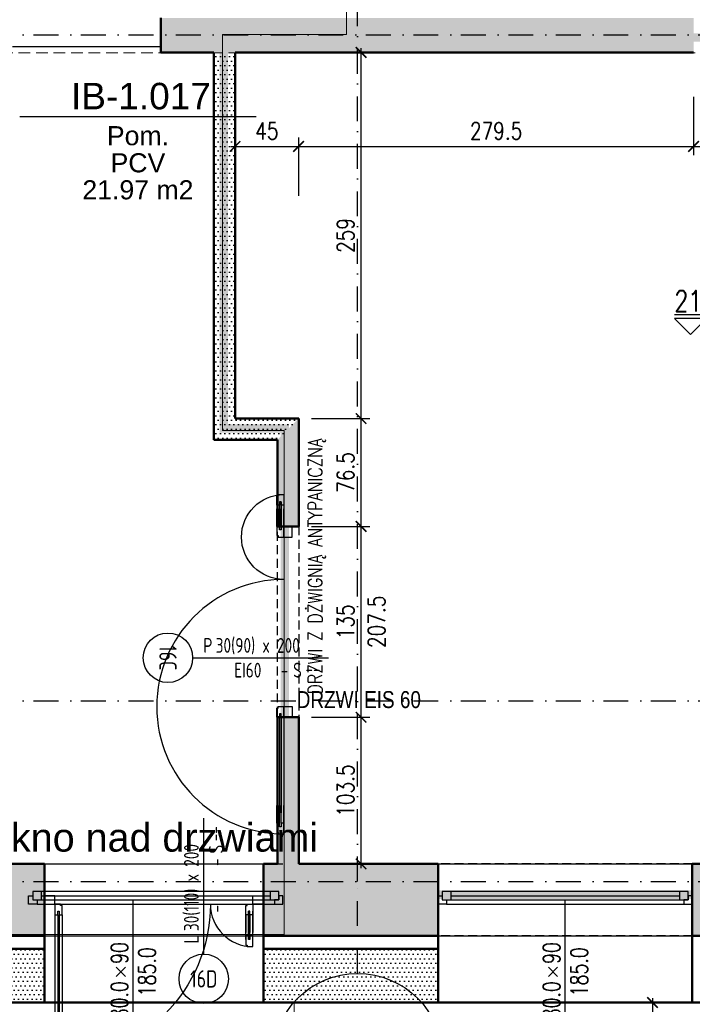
# Model space of a CAD drawing. Header units: millimetres. Extents: x 489 to 7736, y 461 to 5981.
# Tile 4 of 62: x 2235 to 2711, y 860 to 1556. Entities that reach past the tile are written whole.
import ezdxf
from ezdxf.enums import TextEntityAlignment as Align

# ---------------------------------------------------------------- set-up
doc = ezdxf.new("R2010")
doc.units = ezdxf.units.MM
for name, pattern in [('DIVIDE', [31.75, 12.7, -6.35, 0, -6.35, 0, -6.35]), ('DOT___DASHED', [33.523888, 17.638888, -8.819444, 0.01, -7.055556]), ('HIDDEN', [9.525, 6.35, -3.175])]:
    doc.linetypes.add(name, pattern=pattern)
for name, color, linetype in [('WK-Drzwi', 9, 'Continuous'), ('WK-EtykDrzwi', 11, 'Continuous'), ('WK-EtykOkna', 11, 'Continuous'), ('WK-EtykPom', 161, 'Continuous'), ('WK-Okna', 143, 'Continuous'), ('WK-Opis', 143, 'Continuous'), ('WK-Otwory', 9, 'Continuous'), ('WK-PPoż', 1, 'Continuous'), ('WK-Schody', 254, 'Continuous'), ('WK-Siatka', 240, 'DOT___DASHED'), ('WK-Wymiary', 8, 'Continuous'), ('WK-Ściany', 7, 'Continuous')]:
    doc.layers.add(name, color=color, linetype=linetype)
doc.layers.add('WK-Pomieszczenia', color=173, linetype='Continuous', plot=False)
doc.layers.add('WK-Uwagi', color=2, linetype='Continuous', plot=False)
doc.layers.add('WK-widok', color=8, linetype='Continuous', lineweight=0)
doc.styles.add('Arial', font='micross.ttf', dxfattribs={"width": 0.9})
doc.styles.add('DIMTEXT', font='romans', dxfattribs={"width": 0.75})
doc.styles.add('iso cp', font='isocpeur.ttf')
doc.styles.add('RomanS-Narrow', font='romans.shx', dxfattribs={"width": 0.8})
doc.styles.get("Standard").update_dxf_attribs({"font": 'ARIAL.TTF'})
doc.styles.add('TXT3', font='bikroms.shx', dxfattribs={"width": 0.75, "height": 15})
doc.dimstyles.new('AEC Dimension 1-50', dxfattribs={"dimtxt": 12, "dimasz": 0.075, "dimexe": 6.25, "dimexo": 0, "dimgap": 5, "dimtad": 1, "dimdec": 1, "dimrnd": 0.5, "dimzin": 9, "dimdsep": 46, "dimtxsty": 'RomanS-Narrow', "dimblk": 'ARCHTICK', "dimcen": 0.125, "dimdle": 3.125, "dimclrd": 8, "dimclre": 8, "dimclrt": 256, "dimadec": 1, "dimazin": 0, "dimtfac": 1, "dimtdec": 1, "dimtmove": 2, "dimatfit": 2, "dimfxl": 0, "dimtolj": 1, "dimtzin": 0, "dimarcsym": 0})
doc.dimstyles.get("Standard").update_dxf_attribs({"dimtxt": 0.18, "dimasz": 0.18, "dimexe": 0.18, "dimexo": 0.0625, "dimgap": 0.09, "dimtad": 0, "dimtih": 1, "dimtoh": 1, "dimdec": 4, "dimzin": 0, "dimdsep": 46, "dimtxsty": 'Standard', "dimcen": 0.09, "dimadec": 0, "dimazin": 0, "dimtfac": 1, "dimtdec": 4, "dimtofl": 0, "dimtmove": 0, "dimatfit": 3, "dimfxl": 0, "dimtolj": 1, "dimtzin": 0, "dimarcsym": 0})
pattern_1 = [(360, (699.431, 930.084), (1.5875, 3.175), [0, -3.175])]

# ---------------------------------------------------------------- blocks, each defined once
blk = doc.blocks.new('koty')
blk.add_line((59.14, 18.5), (-15, 18.5))
blk.add_lwpolyline([(15, 15), (-15, 15), (0, 0), (15, 15)])
at = {"ltscale": 2, "style": 'DIMTEXT', "width": 0.75, "flags": 4}
blk.add_attdef('WYSOKOŚĆ', (-15, 21.5), '', height=20, dxfattribs=at)
blk = doc.blocks.new('_ArchTick')
at = {"color": 0, "linetype": 'ByBlock', "const_width": 15}
blk.add_lwpolyline([(-50, -50), (50, 50)], dxfattribs=at)
blk = doc.blocks.new('*D899')
at = {"layer": 'Defpoints', "color": 0}
for p in [(2660.35, 861.08), (2660.35, 561.08), (2683.25, 561.08)]:
    blk.add_point(p, dxfattribs=at)
at = {"layer": 'WK-widok', "color": 8, "lineweight": -2, "ltscale": 1.3}
for p, q in [((2683.25, 864.21), (2683.25, 557.96)), ((2660.35, 861.08), (2689.5, 861.08)), ((2660.35, 561.08), (2689.5, 561.08))]:
    blk.add_line(p, q, dxfattribs=at)
at = {"layer": 'WK-widok', "color": 8, "linetype": 'ByBlock', "lineweight": -2, "xscale": 0.075, "yscale": 0.075, "zscale": 0.075}
for p, rotation in [((2683.25, 861.08), 90), ((2683.25, 561.08), 270)]:
    blk.add_blockref('_ArchTick', p, dxfattribs=dict(at, rotation=rotation))
at = {"layer": 'WK-widok', "color": 8, "insert": (2673.25, 711.08), "char_height": 10, "attachment_point": 5, "rotation": 90, "style": 'RomanS-Narrow'}
blk.add_mtext('\\A1;300', dxfattribs=at)
blk = doc.blocks.new('L2')
at = {"color": 8}
for p, q in [((7.5, 5), (20, 5)), ((7.5, 0), (20, 0))]:
    blk.add_line(p, q, dxfattribs=at)
at = {"color": 4}
for p, q in [((7.5, 3), (20, 3)), ((7.5, 2), (20, 2))]:
    blk.add_line(p, q, dxfattribs=at)
blk.add_lwpolyline([(0, 1), (0, 5), (7.5, 5), (7.5, 3), (5, 3), (5, 2), (7.5, 2), (7.5, 0), (1, 0), (1, 1)], close=True)
blk = doc.blocks.new('L3')
for p, q in [((-22.5, -0.5), (-22.5, 0.5)), ((22.5, -0.5), (22.5, 0.5))]:
    blk.add_line(p, q)
at = {"color": 8}
for p, q in [((-15, 2.5), (15, 2.5)), ((-15, -2.5), (15, -2.5))]:
    blk.add_line(p, q, dxfattribs=at)
at = {"color": 4}
for p, q in [((-15, 0.5), (15, 0.5)), ((-15, 0.5), (15, 0.5)), ((-15, -0.5), (15, -0.5)), ((-15, -0.5), (15, -0.5))]:
    blk.add_line(p, q, dxfattribs=at)
blk = doc.blocks.new('WK_Pow_tag_01_50')
at = {"color": 0, "linetype": 'ByBlock'}
blk.add_line((-2.789, 0), (2.789, 0), dxfattribs=at)
at = {"color": 0, "linetype": 'ByBlock', "style": 'Arial'}
for tag, height, p in [('POWIERZCHNIE:NUMERAUTO', 0.625, (0.071, 0.482)), ('POWIERZCHNIE:NAZWA', 0.45, (0, -0.455)), ('POWIERZCHNIE_WYKOŃCZENIE:POSADZKA', 0.45, (0, -1.091)), ('POWIERZCHNIE_STYL:POWOBLICZ', 0.45, (0, -1.728))]:
    blk.add_attdef(tag, text='', height=height, dxfattribs=at).set_placement(p, align=Align.MIDDLE)
blk = doc.blocks.new('WK_WindowTag01_50_L')
for p, q in [((0, -2.543), (0, 0)), ((-0.296, -1.19), (-0.133, -1.353)), ((-0.133, -1.19), (-0.296, -1.353))]:
    blk.add_line(p, q)
blk.add_lwpolyline([(0, -2.543), (0.719, -3.262), (0, -3.981), (-0.719, -3.262)], close=True)
at = {"color": 0, "linetype": 'ByBlock', "lineweight": -2, "style": 'RomanS-Narrow', "width": 0.75}
blk.add_attdef('OKNA_OBIEKTY:WYSOKOŚĆ', text='', height=0.3, rotation=90, dxfattribs=at).set_placement((0, -1.131), align=Align.BOTTOM_LEFT)
blk.add_attdef('OKNA_OBIEKTY:PARAPET', text='', height=0.3, rotation=90, dxfattribs=at).set_placement((0.099, -1.271), align=Align.TOP_CENTER)
blk.add_attdef('OKNA_OBIEKTY:SZEROKOŚĆ', text='', height=0.3, rotation=90, dxfattribs=at).set_placement((0, -1.437), align=Align.BOTTOM_RIGHT)
at = {"color": 0, "linetype": 'ByBlock', "lineweight": -2, "style": 'RomanS-Narrow', "width": 0.75, "flags": 8}
blk.add_attdef('OKNA_OBIEKTY:SYMBOL', text='', height=0.4, dxfattribs=at).set_placement((0, -3.262), align=Align.MIDDLE)
blk = doc.blocks.new('*D1150')
at = {"layer": 'Defpoints', "color": 0}
for p in [(2387.8, 1501.63), (2432.8, 1466.63), (2432.8, 1431.63)]:
    blk.add_point(p, dxfattribs=at)
at = {"layer": 'WK-Wymiary', "color": 8, "linetype": 'Continuous', "lineweight": -2, "ltscale": 1.3}
for p, q in [((2387.8, 1501.63), (2387.8, 1460.38)), ((2432.8, 1431.63), (2432.8, 1472.88)), ((2384.67, 1466.63), (2435.92, 1466.63))]:
    blk.add_line(p, q, dxfattribs=at)
at = {"layer": 'WK-Wymiary', "color": 8, "linetype": 'ByBlock', "lineweight": -2, "xscale": 0.075, "yscale": 0.075, "zscale": 0.075, "rotation": 180}
blk.add_blockref('_ArchTick', (2387.8, 1466.63), dxfattribs=at)
at = {"layer": 'WK-Wymiary', "color": 8, "linetype": 'ByBlock', "lineweight": -2, "xscale": 0.075, "yscale": 0.075, "zscale": 0.075}
blk.add_blockref('_ArchTick', (2432.8, 1466.63), dxfattribs=at)
at = {"layer": 'WK-Wymiary', "lineweight": -3, "insert": (2410.3, 1477.63), "char_height": 12, "attachment_point": 5, "style": 'RomanS-Narrow'}
blk.add_mtext('\\A1;\\A1;45', dxfattribs=at)
blk = doc.blocks.new('*D1151')
at = {"layer": 'Defpoints', "color": 0}
for p in [(2712.36, 1501.63), (2712.36, 1466.63), (2432.8, 1431.63)]:
    blk.add_point(p, dxfattribs=at)
at = {"layer": 'WK-Wymiary', "color": 8, "linetype": 'Continuous', "lineweight": -2, "ltscale": 1.3}
for p, q in [((2712.36, 1501.63), (2712.36, 1460.38)), ((2432.8, 1431.63), (2432.8, 1472.88)), ((2429.67, 1466.63), (2715.49, 1466.63))]:
    blk.add_line(p, q, dxfattribs=at)
at = {"layer": 'WK-Wymiary', "color": 8, "linetype": 'ByBlock', "lineweight": -2, "xscale": 0.075, "yscale": 0.075, "zscale": 0.075, "rotation": 180}
blk.add_blockref('_ArchTick', (2432.8, 1466.63), dxfattribs=at)
at = {"layer": 'WK-Wymiary', "color": 8, "linetype": 'ByBlock', "lineweight": -2, "xscale": 0.075, "yscale": 0.075, "zscale": 0.075}
blk.add_blockref('_ArchTick', (2712.36, 1466.63), dxfattribs=at)
at = {"layer": 'WK-Wymiary', "lineweight": -3, "insert": (2572.58, 1477.63), "char_height": 12, "attachment_point": 5, "style": 'RomanS-Narrow'}
blk.add_mtext('\\A1;\\A1;279.5', dxfattribs=at)
blk = doc.blocks.new('*D1152')
at = {"layer": 'Defpoints', "color": 0}
for p in [(2712.36, 1501.63), (2826.73, 1501.63), (2826.73, 1466.63)]:
    blk.add_point(p, dxfattribs=at)
at = {"layer": 'WK-Wymiary', "color": 8, "linetype": 'Continuous', "lineweight": -2, "ltscale": 1.3}
for p, q in [((2712.36, 1501.63), (2712.36, 1460.38)), ((2826.73, 1501.63), (2826.73, 1460.38)), ((2709.24, 1466.63), (2829.85, 1466.63))]:
    blk.add_line(p, q, dxfattribs=at)
at = {"layer": 'WK-Wymiary', "color": 8, "linetype": 'ByBlock', "lineweight": -2, "xscale": 0.075, "yscale": 0.075, "zscale": 0.075, "rotation": 180}
blk.add_blockref('_ArchTick', (2712.36, 1466.63), dxfattribs=at)
at = {"layer": 'WK-Wymiary', "color": 8, "linetype": 'ByBlock', "lineweight": -2, "xscale": 0.075, "yscale": 0.075, "zscale": 0.075}
blk.add_blockref('_ArchTick', (2826.73, 1466.63), dxfattribs=at)
at = {"layer": 'WK-Wymiary', "lineweight": -3, "insert": (2769.54, 1477.63), "char_height": 12, "attachment_point": 5, "style": 'RomanS-Narrow'}
blk.add_mtext('\\A1;\\A1;114.5', dxfattribs=at)
blk = doc.blocks.new('*D1159')
at = {"layer": 'Defpoints', "color": 0}
for p in [(2441.99, 1062.82), (2476.99, 1062.82), (2441.99, 959.08)]:
    blk.add_point(p, dxfattribs=at)
at = {"layer": 'WK-Wymiary', "color": 8, "linetype": 'Continuous', "lineweight": -2, "ltscale": 1.3}
for p, q in [((2476.99, 955.96), (2476.99, 1065.95)), ((2441.99, 1062.82), (2483.24, 1062.82)), ((2441.99, 959.08), (2483.24, 959.08))]:
    blk.add_line(p, q, dxfattribs=at)
at = {"layer": 'WK-Wymiary', "color": 8, "linetype": 'ByBlock', "lineweight": -2, "xscale": 0.075, "yscale": 0.075, "zscale": 0.075}
for p, rotation in [((2476.99, 1062.82), 90), ((2476.99, 959.08), 270)]:
    blk.add_blockref('_ArchTick', p, dxfattribs=dict(at, rotation=rotation))
at = {"layer": 'WK-Wymiary', "lineweight": -3, "insert": (2465.99, 1010.95), "char_height": 12, "attachment_point": 5, "rotation": 90, "style": 'RomanS-Narrow'}
blk.add_mtext('\\A1;\\A1;103.5', dxfattribs=at)
blk = doc.blocks.new('*D1160')
at = {"layer": 'Defpoints', "color": 0}
for p in [(2441.99, 1197.82), (2476.99, 1197.82), (2441.99, 1062.82)]:
    blk.add_point(p, dxfattribs=at)
at = {"layer": 'WK-Wymiary', "color": 8, "linetype": 'Continuous', "lineweight": -2, "ltscale": 1.3}
for p, q in [((2476.99, 1059.7), (2476.99, 1200.95)), ((2441.99, 1197.82), (2483.24, 1197.82)), ((2441.99, 1062.82), (2483.24, 1062.82))]:
    blk.add_line(p, q, dxfattribs=at)
at = {"layer": 'WK-Wymiary', "color": 8, "linetype": 'ByBlock', "lineweight": -2, "xscale": 0.075, "yscale": 0.075, "zscale": 0.075}
for p, rotation in [((2476.99, 1197.82), 90), ((2476.99, 1062.82), 270)]:
    blk.add_blockref('_ArchTick', p, dxfattribs=dict(at, rotation=rotation))
at = {"layer": 'WK-Wymiary', "lineweight": -3, "insert": (2465.99, 1130.32), "char_height": 12, "attachment_point": 5, "rotation": 90, "style": 'RomanS-Narrow'}
blk.add_mtext('\\A1;\\A1;135', dxfattribs=at)
blk = doc.blocks.new('*D1161')
at = {"layer": 'Defpoints', "color": 0}
for p in [(2441.99, 1274.08), (2476.99, 1274.08), (2441.99, 1197.82)]:
    blk.add_point(p, dxfattribs=at)
at = {"layer": 'WK-Wymiary', "color": 8, "linetype": 'Continuous', "lineweight": -2, "ltscale": 1.3}
for p, q in [((2476.99, 1194.7), (2476.99, 1277.21)), ((2441.99, 1274.08), (2483.24, 1274.08)), ((2441.99, 1197.82), (2483.24, 1197.82))]:
    blk.add_line(p, q, dxfattribs=at)
at = {"layer": 'WK-Wymiary', "color": 8, "linetype": 'ByBlock', "lineweight": -2, "xscale": 0.075, "yscale": 0.075, "zscale": 0.075}
for p, rotation in [((2476.99, 1274.08), 90), ((2476.99, 1197.82), 270)]:
    blk.add_blockref('_ArchTick', p, dxfattribs=dict(at, rotation=rotation))
at = {"layer": 'WK-Wymiary', "lineweight": -3, "insert": (2465.99, 1235.95), "char_height": 12, "attachment_point": 5, "rotation": 90, "style": 'RomanS-Narrow'}
blk.add_mtext('\\A1;\\A1;76.5', dxfattribs=at)
blk = doc.blocks.new('*D1162')
at = {"layer": 'Defpoints', "color": 0}
for p in [(2441.99, 1533.11), (2476.99, 1533.11), (2441.99, 1274.08)]:
    blk.add_point(p, dxfattribs=at)
at = {"layer": 'WK-Wymiary', "color": 8, "linetype": 'Continuous', "lineweight": -2, "ltscale": 1.3}
for p, q in [((2441.99, 1533.11), (2483.24, 1533.11)), ((2476.99, 1270.96), (2476.99, 1536.24)), ((2441.99, 1274.08), (2483.24, 1274.08))]:
    blk.add_line(p, q, dxfattribs=at)
at = {"layer": 'WK-Wymiary', "color": 8, "linetype": 'ByBlock', "lineweight": -2, "xscale": 0.075, "yscale": 0.075, "zscale": 0.075}
for p, rotation in [((2476.99, 1533.11), 90), ((2476.99, 1274.08), 270)]:
    blk.add_blockref('_ArchTick', p, dxfattribs=dict(at, rotation=rotation))
at = {"layer": 'WK-Wymiary', "lineweight": -3, "insert": (2465.99, 1403.6), "char_height": 12, "attachment_point": 5, "rotation": 90, "style": 'RomanS-Narrow'}
blk.add_mtext('\\A1;\\A1;259', dxfattribs=at)
blk = doc.blocks.new('BubbleDef')
at = {"color": 0, "linetype": 'Continuous'}
blk.add_circle((0, 0), 1.5, dxfattribs=at)
at = {"color": 0, "linetype": 'Continuous', "style": 'Arial'}
blk.add_attdef('LABEL', text='', height=1, dxfattribs=at).set_placement((0, 0), align=Align.MIDDLE)
blk = doc.blocks.new('WK_Door_Tag_02_50L')
at = {"color": 0, "linetype": 'ByBlock', "lineweight": -2}
blk.add_line((0, 0), (0, 2.75), dxfattribs=at)
blk.add_circle((0, -0.5), 0.5, dxfattribs=at)
at = {"color": 0, "linetype": 'ByBlock', "lineweight": -2, "style": 'RomanS-Narrow', "width": 0.75}
for tag, p in [('DRZWI_OBIEKTY:WYPOSAZENIESAMOZAMYKACZ', (0.1, 2.031)), ('DRZWI_OBIEKTY:WYPOSAZENIEKRATKAWENT', (0.1, 1.781)), ('DRZWI_OBIEKTY:KONTROLADOSTĘPU', (0.1, 2.28)), ('DRZWI_STYL:KLASAPPOŻ', (0.1, 0.839))]:
    blk.add_attdef(tag, text='', height=0.3, rotation=90, dxfattribs=at).set_placement(p, align=Align.TOP_LEFT)
for tag, p in [('DRZWI_STYL:KIERUNEKOTWIERANIAZNAK', (-0.1, 0.214)), ('DRZWI_STYL:ROZMIAR', (-0.1, 0.464))]:
    blk.add_attdef(tag, p, '', height=0.3, rotation=90, dxfattribs=at)
at = {"color": 0, "linetype": 'ByBlock', "lineweight": -2, "style": 'RomanS-Narrow', "width": 0.75, "flags": 4}
blk.add_attdef('DRZWI_OBIEKTY:SYMBOL', text='', height=0.35, rotation=360, dxfattribs=at).set_placement((0, -0.5), align=Align.MIDDLE_CENTER)

msp = doc.modelspace()

# ---------------------------------------------------------------- hatches: boundary and pattern name
at = {"layer": 'WK-Ściany', "linetype": 'Continuous', "lineweight": -3}
h = msp.add_hatch(dxfattribs=at)
h.set_pattern_fill('DOTS', color=253, scale=2, style=0)
h.set_pattern_definition([(1e-11, (699.431, 930.084), (1.5875, 3.175), [0, -3.175])])
h.paths.add_polyline_path([(2335.26, 1557.5), (2335.26, 1533.11), (2372.8, 1533.11), (2387.8, 1533.11), (2712.36, 1533.11), (2712.36, 1557.5), (2475.26, 1557.5), (2360.26, 1557.5)], flags=0)
h = msp.add_hatch(dxfattribs=at)
h.set_pattern_fill('DOTS', color=253, scale=2, style=0)
h.set_pattern_definition([(360, (699.431, 930.084), (1.5875, 3.175), [0, -3.175])])
h.paths.add_polyline_path([(2372.8, 1259.08), (2387.8, 1274.08), (2387.8, 1533.11), (2372.8, 1533.11)], flags=0)
h = msp.add_hatch(dxfattribs=at)
h.set_pattern_fill('DOTS', color=253, scale=2, style=0)
h.set_pattern_definition([(0, (699.431, 930.084), (1.5875, 3.175), [0, -3.175])])
h.paths.add_polyline_path([(2387.8, 1274.08), (2372.8, 1259.08), (2417.8, 1259.08), (2432.8, 1274.08)], flags=0)
h = msp.add_hatch(dxfattribs=at)
h.set_pattern_fill('DOTS', color=253, scale=2, style=0)
h.set_pattern_definition(pattern_1)
h.paths.add_polyline_path([(2432.8, 1274.08), (2417.8, 1259.08), (2417.8, 1197.82), (2432.8, 1197.82)], flags=0)
h.paths.add_polyline_path([(2432.8, 1062.82), (2417.8, 1062.82), (2417.8, 959.08), (2422.8, 943.33), (2432.8, 959.08)], flags=0)
h = msp.add_hatch(dxfattribs=at)
h.set_pattern_fill('DOTS', color=253, scale=2, style=0)
h.set_pattern_definition(pattern_1)
h.paths.add_polyline_path([(3407.88, 908.08), (3356.88, 959.08), (3310.5, 959.08), (3310.5, 908.08)], flags=0)
h.paths.add_polyline_path([(3130.5, 908.08), (3130.5, 959.08), (3007.86, 959.08), (3007.86, 908.08)], flags=0)
h.paths.add_polyline_path([(2917.86, 908.08), (2917.86, 959.08), (2711.42, 959.08), (2711.42, 908.08)], flags=0)
h.paths.add_polyline_path([(2531.42, 908.08), (2531.42, 959.08), (2432.8, 959.08), (2422.8, 943.33), (2417.8, 908.08)], flags=0)
h.paths.add_polyline_path([(2417.8, 908.08), (2422.8, 943.33), (2417.8, 959.08), (2407.8, 959.08), (2407.8, 908.08)], flags=0)
h.paths.add_polyline_path([(2252.8, 908.08), (2252.8, 959.08), (2187.8, 959.08), (2136.8, 908.08)], flags=0)
h = msp.add_hatch(dxfattribs=at)
h.set_pattern_fill('DOTS', color=253, scale=2, style=0)
h.set_pattern_definition(pattern_1)
h.paths.add_polyline_path([(2252.8, 861.08), (2252.8, 899.08), (2127.8, 899.08), (2115.51, 861.08)], flags=0)
h = msp.add_hatch(dxfattribs=at)
h.set_pattern_fill('DOTS', color=253, scale=2, style=0)
h.set_pattern_definition(pattern_1)
h.paths.add_polyline_path([(2531.42, 861.08), (2531.42, 899.08), (2407.8, 899.08), (2407.8, 861.08)], flags=0)

# ---------------------------------------------------------------- linework, layer by layer
at = {"layer": 'WK-Drzwi', "color": 9, "linetype": 'Continuous', "lineweight": -3}
for points in [[(2428.3, 1190.32), (2428.3, 1197.82), (2422.3, 1197.82), (2422.3, 1190.32)], [(2428.3, 1070.32), (2428.3, 1062.82), (2422.3, 1062.82), (2422.3, 1070.32)], [(2260.3, 936.58), (2252.8, 936.58), (2252.8, 930.58), (2260.3, 930.58)], [(2400.3, 936.58), (2407.8, 936.58), (2407.8, 930.58), (2400.3, 930.58)]]:
    msp.add_lwpolyline(points, close=True, dxfattribs=at)
at = {"layer": 'WK-Drzwi', "color": 8, "linetype": 'Continuous', "lineweight": -3, "extrusion": (0, 0, -1)}
for centre, radius, start, end in [((-2422.3, 1190.32), 30, 270, 90), ((-2260.3, 930.58), 110, 180, 270)]:
    msp.add_arc(centre, radius, start, end, dxfattribs=at)
at = {"layer": 'WK-Drzwi', "color": 8, "linetype": 'Continuous', "lineweight": -3}
for centre, radius, start in [((2422.3, 1070.32), 90, 90), ((2400.3, 930.58), 30, 180)]:
    msp.add_arc(centre, radius, start, 270, dxfattribs=at)
at = {"layer": 'WK-Okna', "color": 143, "linetype": 'Continuous', "lineweight": -3}
for p, q in [((2241.66, 959.08), (2421.66, 959.08)), ((2531.42, 959.08), (2711.42, 959.08)), ((2250.66, 939.58), (2250.66, 933.58)), ((2250.66, 936.58), (2412.66, 936.58)), ((2412.66, 939.58), (2412.66, 933.58)), ((2540.42, 939.58), (2540.42, 933.58)), ((2540.42, 936.58), (2702.42, 936.58)), ((2702.42, 939.58), (2702.42, 933.58)), ((2247.66, 930.58), (2415.66, 930.58)), ((2537.42, 930.58), (2705.42, 930.58)), ((2241.66, 908.08), (2421.66, 908.08)), ((2531.42, 908.08), (2711.42, 908.08))]:
    msp.add_line(p, q, dxfattribs=at)
for points in [[(2247.66, 930.58), (2241.66, 930.58), (2241.66, 936.58), (2244.66, 936.58), (2244.66, 933.58), (2247.66, 933.58)], [(2244.66, 939.58), (2244.66, 933.58), (2418.66, 933.58), (2418.66, 939.58)], [(2415.66, 930.58), (2421.66, 930.58), (2421.66, 936.58), (2418.66, 936.58), (2418.66, 933.58), (2415.66, 933.58)], [(2537.42, 930.58), (2531.42, 930.58), (2531.42, 936.58), (2534.42, 936.58), (2534.42, 933.58), (2537.42, 933.58)], [(2534.42, 939.58), (2534.42, 933.58), (2708.42, 933.58), (2708.42, 939.58)], [(2705.42, 930.58), (2711.42, 930.58), (2711.42, 936.58), (2708.42, 936.58), (2708.42, 933.58), (2705.42, 933.58)]]:
    msp.add_lwpolyline(points, close=True, dxfattribs=at)
at = {"layer": 'WK-Otwory', "color": 9, "linetype": 'HIDDEN', "lineweight": -3}
for p, q in [((2711.42, 959.08), (2531.42, 959.08)), ((2711.42, 908.08), (2531.42, 908.08))]:
    msp.add_line(p, q, dxfattribs=at)
at = {"layer": 'WK-Otwory', "color": 9, "linetype": 'Continuous', "lineweight": -3}
for p, q in [((2531.42, 908.08), (2531.42, 959.08)), ((2711.42, 908.08), (2711.42, 959.08))]:
    msp.add_line(p, q, dxfattribs=at)
at = {"layer": 'WK-Pomieszczenia', "color": 173, "linetype": 'HIDDEN', "lineweight": -3}
for p, q in [((2335.26, 1533.11), (2335.26, 1557.5)), ((2372.8, 1533.11), (2335.26, 1533.11)), ((2372.8, 1259.08), (2372.8, 1533.11)), ((2387.8, 1532.88), (2387.8, 1274.08)), ((2712.36, 1532.88), (2387.8, 1532.88)), ((2387.8, 1274.08), (2432.8, 1274.08)), ((2432.8, 1274.08), (2432.8, 959.08)), ((2417.8, 1259.08), (2372.8, 1259.08)), ((2417.8, 959.08), (2417.8, 1259.08)), ((2187.8, 959.08), (2417.8, 959.08)), ((2432.8, 959.08), (3356.88, 959.08))]:
    msp.add_line(p, q, dxfattribs=at)
at = {"layer": 'WK-PPoż', "color": 1, "linetype": 'DIVIDE', "const_width": 6}
msp.add_lwpolyline([(2379.88, 1543.62), (3370.73, 1543.62), (3370.73, 937.35), (2423.06, 937.35), (2423.06, 1267.14), (2379.88, 1267.14), (2379.88, 1543.62)], dxfattribs=at)
at = {"layer": 'WK-Schody', "ltscale": 0.5}
msp.add_line((2230.26, 1537.29), (2335.26, 1537.29), dxfattribs=at)
at = {"layer": 'WK-Siatka', "color": 240, "linetype": 'DOT___DASHED', "lineweight": -3}
for p, q in [((2474.55, 946.58), (2474.55, 2632.81)), ((1875.32, 1545.61), (5768.18, 1545.61)), ((1875.32, 1074.37), (5768.18, 1074.37)), ((1875.32, 946.58), (5768.18, 946.58)), ((2474.55, 881.58), (2474.55, 946.58))]:
    msp.add_line(p, q, dxfattribs=at)
at = {"layer": 'WK-widok', "ltscale": 1.3}
msp.add_line((2429.51, 861.08), (2429.51, 461.08), dxfattribs=at)
msp.add_lwpolyline([(1887.82, 2541.41), (2163.76, 2541.41), (2163.76, 2381.79), (2149.29, 2381.79), (2149.29, 2144.77), (2163.76, 2144.77), (2163.76, 2006.47), (2230.26, 2006.47), (2230.26, 2016.47), (2466.66, 2016.47), (2466.66, 1545.92), (2378.84, 1545.92), (2378.84, 1265.63), (2422.58, 1265.63), (2422.58, 909.05), (2186.1, 909.05), (2186.1, 1083.18), (2176.61, 1083.18), (1888.98, 1083.18), (1888.98, 2541.41), (1889.25, 2541.41)], dxfattribs=at)
at = {"layer": 'WK-widok', "linetype": 'HIDDEN', "ltscale": 1.3}
msp.add_lwpolyline([(1887.82, 1532.88), (4577.51, 1532.88)], dxfattribs=at)
at = {"layer": 'WK-Ściany', "color": 7, "linetype": 'Continuous', "lineweight": 50}
for p, q in [((2335.26, 1557.5), (2335.26, 1533.11)), ((2335.26, 1533.11), (2372.8, 1533.11)), ((2372.8, 1533.11), (2372.8, 1259.08)), ((2387.8, 1533.11), (2712.36, 1533.11)), ((2387.8, 1274.08), (2387.8, 1533.11)), ((2432.8, 1274.08), (2387.8, 1274.08)), ((2432.8, 1197.82), (2432.8, 1274.08)), ((2372.8, 1259.08), (2417.8, 1259.08)), ((2417.8, 1259.08), (2417.8, 1197.82)), ((2417.8, 1197.82), (2432.8, 1197.82)), ((2432.8, 1062.82), (2417.8, 1062.82)), ((2417.8, 1062.82), (2417.8, 959.08)), ((2432.8, 959.08), (2432.8, 1062.82)), ((2252.8, 959.08), (2187.8, 959.08)), ((2252.8, 908.08), (2252.8, 959.08)), ((2417.8, 959.08), (2407.8, 959.08)), ((2407.8, 959.08), (2407.8, 908.08)), ((2531.42, 959.08), (2432.8, 959.08)), ((2531.42, 908.08), (2531.42, 959.08)), ((2917.86, 959.08), (2711.42, 959.08)), ((2711.42, 959.08), (2711.42, 908.08)), ((2136.8, 908.08), (2252.8, 908.08)), ((2407.8, 908.08), (2531.42, 908.08)), ((2711.42, 908.08), (2917.86, 908.08)), ((2252.8, 899.08), (2127.8, 899.08)), ((2252.8, 861.08), (2252.8, 899.08)), ((2531.42, 899.08), (2407.8, 899.08)), ((2407.8, 899.08), (2407.8, 861.08)), ((2531.42, 861.08), (2531.42, 899.08)), ((2115.51, 861.08), (2252.8, 861.08)), ((2407.8, 861.08), (2531.42, 861.08))]:
    msp.add_line(p, q, dxfattribs=at)
for points in [[(2228.82, 2718.31), (2115.72, 2718.31), (2115.72, 2639.41), (1789.82, 2639.41), (1789.82, 985.86), (2115.51, 985.86), (2115.51, 861.08), (3429.42, 861.08), (3429.42, 982.83), (3456, 982.83)], [(2252.8, 959.08), (2252.8, 861.08)], [(2407.8, 959.08), (2407.8, 861.08)], [(2531.42, 959.08), (2531.42, 861.08)], [(2711.42, 959.08), (2711.42, 861.08)]]:
    msp.add_lwpolyline(points, dxfattribs=at)

# ---------------------------------------------------------------- block references
at = {"layer": 'WK-Drzwi', "color": 9, "linetype": 'Continuous', "lineweight": -3, "rotation": 270}
for p in [(2417.3, 1220.32), (2417.3, 1070.32), (2395.3, 930.58)]:
    msp.add_blockref('L2', p, dxfattribs=at)
for p, xscale in [((2419.8, 1205.32), 0.6666666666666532), ((2419.8, 1025.32), 1.99999999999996)]:
    msp.add_blockref('L3', p, dxfattribs=dict(at, xscale=xscale))
at = {"layer": 'WK-Drzwi', "color": 9, "linetype": 'Continuous', "lineweight": -3, "extrusion": (0, 0, -1), "zscale": -1}
for p, rotation in [((-2417.3, 1190.32), 90), ((-2417.3, 980.32), 90.00000000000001), ((-2265.3, 930.58), 270), ((-2395.3, 900.58), 90.00000000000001)]:
    msp.add_blockref('L2', p, dxfattribs=dict(at, rotation=rotation))
for p, xscale, rotation in [((-2262.8, 875.58), 2.444444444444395, 270), ((-2397.8, 915.58), 0.6666666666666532, 90.00000000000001)]:
    msp.add_blockref('L3', p, dxfattribs=dict(at, xscale=xscale, rotation=rotation))
at = {"layer": 'WK-EtykDrzwi', "color": 11, "linetype": 'Continuous', "lineweight": -3, "ltscale": 1.3}
ref = msp.add_blockref('WK_Door_Tag_02_50L', (2357.77, 1104.89), dxfattribs=dict(at, xscale=35, yscale=35, zscale=8, rotation=270))
ref.add_attrib('DRZWI_OBIEKTY:KONTROLADOSTĘPU', '--', dxfattribs={"layer": '0', "color": 0, "linetype": 'ByBlock', "lineweight": -2, "height": 10.5, "style": 'iso cp', "width": 0.75}).set_placement((2437.59, 1102.26), align=Align.TOP_LEFT)
ref.add_attrib('DRZWI_STYL:KIERUNEKOTWIERANIAZNAK', 'P', (2365.28, 1108.39), dxfattribs={"layer": '0', "color": 0, "linetype": 'ByBlock', "lineweight": -2, "height": 10.5, "style": 'iso cp', "width": 0.75})
ref.add_attrib('DRZWI_STYL:KLASAPPOŻ', 'EI60', dxfattribs={"layer": '0', "color": 0, "linetype": 'ByBlock', "lineweight": -2, "height": 10.5, "style": 'iso cp', "width": 0.75}).set_placement((2387.15, 1101.39), align=Align.TOP_LEFT)
ref.add_attrib('DRZWI_STYL:ROZMIAR', '30(90) x 200', (2374.03, 1108.39), dxfattribs={"layer": '0', "color": 0, "linetype": 'ByBlock', "lineweight": -2, "height": 10.5, "style": 'iso cp', "width": 0.75})
ref.add_attrib('DRZWI_OBIEKTY:WYPOSAZENIESAMOZAMYKACZ', 'S', dxfattribs={"layer": '0', "color": 0, "linetype": 'ByBlock', "lineweight": -2, "height": 10.5, "style": 'iso cp', "width": 0.75}).set_placement((2428.85, 1101.39), align=Align.TOP_LEFT)
ref.add_attrib('DRZWI_OBIEKTY:WYPOSAZENIEKRATKAWENT', '-', dxfattribs={"layer": '0', "color": 0, "linetype": 'ByBlock', "lineweight": -2, "height": 10.5, "style": 'iso cp', "width": 0.75}).set_placement((2420.1, 1101.39), align=Align.TOP_LEFT)
ref.add_attrib('DRZWI_OBIEKTY:SYMBOL', '16C', dxfattribs={"layer": '0', "color": 0, "linetype": 'ByBlock', "lineweight": -2, "height": 12.25, "rotation": 270, "style": 'iso cp', "width": 0.75}).set_placement((2340.27, 1104.89), align=Align.MIDDLE_CENTER)
ref = msp.add_blockref('WK_Door_Tag_02_50L', (2365.61, 895.27), dxfattribs=dict(at, xscale=35, yscale=35, zscale=8))
ref.add_attrib('DRZWI_OBIEKTY:KONTROLADOSTĘPU', '--', dxfattribs={"layer": '0', "color": 0, "linetype": 'ByBlock', "lineweight": -2, "height": 10.5, "rotation": 90, "style": 'iso cp', "width": 0.75}).set_placement((2368.24, 975.09), align=Align.TOP_LEFT)
ref.add_attrib('DRZWI_STYL:KIERUNEKOTWIERANIAZNAK', 'L', (2362.11, 902.78), dxfattribs={"layer": '0', "color": 0, "linetype": 'ByBlock', "lineweight": -2, "height": 10.5, "rotation": 90, "style": 'iso cp', "width": 0.75})
ref.add_attrib('DRZWI_STYL:KLASAPPOŻ', '-', dxfattribs={"layer": '0', "color": 0, "linetype": 'ByBlock', "lineweight": -2, "height": 10.5, "rotation": 90, "style": 'iso cp', "width": 0.75}).set_placement((2369.11, 924.66), align=Align.TOP_LEFT)
ref.add_attrib('DRZWI_STYL:ROZMIAR', '30(110) x 200', (2362.11, 911.53), dxfattribs={"layer": '0', "color": 0, "linetype": 'ByBlock', "lineweight": -2, "height": 10.5, "rotation": 90, "style": 'iso cp', "width": 0.75})
ref.add_attrib('DRZWI_OBIEKTY:WYPOSAZENIESAMOZAMYKACZ', 'S', dxfattribs={"layer": '0', "color": 0, "linetype": 'ByBlock', "lineweight": -2, "height": 10.5, "rotation": 90, "style": 'iso cp', "width": 0.75}).set_placement((2369.11, 966.35), align=Align.TOP_LEFT)
ref.add_attrib('DRZWI_OBIEKTY:WYPOSAZENIEKRATKAWENT', '-', dxfattribs={"layer": '0', "color": 0, "linetype": 'ByBlock', "lineweight": -2, "height": 10.5, "rotation": 90, "style": 'iso cp', "width": 0.75}).set_placement((2369.11, 957.6), align=Align.TOP_LEFT)
ref.add_attrib('DRZWI_OBIEKTY:SYMBOL', '16D', dxfattribs={"layer": '0', "color": 0, "linetype": 'ByBlock', "lineweight": -2, "height": 12.25, "style": 'iso cp', "width": 0.75}).set_placement((2365.61, 877.77), align=Align.MIDDLE_CENTER)
at = {"layer": 'WK-EtykOkna', "color": 11, "linetype": 'Continuous', "lineweight": -3, "ltscale": 1.3}
ref = msp.add_blockref('WK_WindowTag01_50_L', (2315.58, 933.58), dxfattribs=dict(at, xscale=40, yscale=40, zscale=40))
ref.add_attrib('OKNA_OBIEKTY:SYMBOL', 'B2n', dxfattribs={"layer": '0', "color": 0, "linetype": 'ByBlock', "lineweight": -2, "height": 16, "style": 'RomanS-Narrow', "width": 0.75}).set_placement((2315.58, 803.1), align=Align.MIDDLE)
ref.add_attrib('OKNA_OBIEKTY:SZEROKOŚĆ', '180.0', dxfattribs={"layer": '0', "color": 0, "linetype": 'ByBlock', "lineweight": -2, "height": 12, "rotation": 90, "style": 'RomanS-Narrow', "width": 0.75}).set_placement((2315.58, 876.11), align=Align.BOTTOM_RIGHT)
ref.add_attrib('OKNA_OBIEKTY:WYSOKOŚĆ', '90', dxfattribs={"layer": '0', "color": 0, "linetype": 'ByBlock', "lineweight": -2, "height": 12, "rotation": 90, "style": 'RomanS-Narrow', "width": 0.75}).set_placement((2315.58, 888.34), align=Align.BOTTOM_LEFT)
ref.add_attrib('OKNA_OBIEKTY:PARAPET', '185.0', dxfattribs={"layer": '0', "color": 0, "linetype": 'ByBlock', "lineweight": -2, "height": 12, "rotation": 90, "style": 'RomanS-Narrow', "width": 0.75}).set_placement((2319.55, 882.73), align=Align.TOP_CENTER)
ref = msp.add_blockref('WK_WindowTag01_50_L', (2621.42, 933.58, 85), dxfattribs=dict(at, xscale=40, yscale=40, zscale=40))
ref.add_attrib('OKNA_OBIEKTY:SYMBOL', 'B2n', dxfattribs={"layer": '0', "color": 0, "linetype": 'ByBlock', "lineweight": -2, "height": 16, "style": 'RomanS-Narrow', "width": 0.75}).set_placement((2621.42, 803.1, 85), align=Align.MIDDLE)
ref.add_attrib('OKNA_OBIEKTY:SZEROKOŚĆ', '180.0', dxfattribs={"layer": '0', "color": 0, "linetype": 'ByBlock', "lineweight": -2, "height": 12, "rotation": 90, "style": 'RomanS-Narrow', "width": 0.75}).set_placement((2621.42, 876.11, 85), align=Align.BOTTOM_RIGHT)
ref.add_attrib('OKNA_OBIEKTY:WYSOKOŚĆ', '90', dxfattribs={"layer": '0', "color": 0, "linetype": 'ByBlock', "lineweight": -2, "height": 12, "rotation": 90, "style": 'RomanS-Narrow', "width": 0.75}).set_placement((2621.42, 888.34, 85), align=Align.BOTTOM_LEFT)
ref.add_attrib('OKNA_OBIEKTY:PARAPET', '185.0', dxfattribs={"layer": '0', "color": 0, "linetype": 'ByBlock', "lineweight": -2, "height": 12, "rotation": 90, "style": 'RomanS-Narrow', "width": 0.75}).set_placement((2625.39, 882.73, 85), align=Align.TOP_CENTER)
at = {"layer": 'WK-EtykPom', "color": 161, "linetype": 'Continuous', "lineweight": -3, "ltscale": 1.3, "xscale": 30, "yscale": 30, "zscale": 40}
msp.add_blockref('WK_Pow_tag_01_50', (2319.03, 1487.78), dxfattribs=at).add_auto_attribs({'POWIERZCHNIE_WYKOŃCZENIE:POSADZKA': 'PCV', 'POWIERZCHNIE:NUMERAUTO': 'IB-1.017', 'POWIERZCHNIE:NAZWA': 'Pom.', 'POWIERZCHNIE_STYL:POWOBLICZ': '21.97 m2'})
at = {"layer": 'WK-Siatka', "color": 240, "linetype": 'DOT___DASHED', "lineweight": -3, "ltscale": 1.3, "xscale": 40, "yscale": 40, "zscale": 40}
msp.add_blockref('BubbleDef', (2474.55, 821.58), dxfattribs=at).add_auto_attribs({'LABEL': 'Cb'})
at = {"layer": 'WK-Wymiary'}
ref = msp.add_blockref('koty', (2710.13, 1333.63), dxfattribs=dict(at, xscale=0.75, yscale=0.75, zscale=0.75))
ref.add_attrib('WYSOKOŚĆ', '219,32', (2698.88, 1349.76), dxfattribs={"layer": '0', "color": 7, "ltscale": 2, "height": 15, "style": 'DIMTEXT', "width": 0.75, "flags": 4})

# ---------------------------------------------------------------- texts
at = {"layer": 'WK-Opis', "insert": (2439.54, 1079.18), "char_height": 10, "attachment_point": 1, "rotation": 90, "style": 'RomanS-Narrow'}
msp.add_mtext('\\pxql;DRZWI Z DŻWIGNIĄ ANTYPANICZNĄ', dxfattribs=at)
at = {"layer": 'WK-PPoż', "color": 1, "ltscale": 5, "width": 0.8}
msp.add_text('DRZWI EIS 60', height=12, dxfattribs=at).set_placement((2431.42, 1069.32))
at = {"layer": 'WK-Uwagi', "insert": (2503.54, 987.78), "char_height": 20, "width": 289.8716, "attachment_point": 3, "style": 'TXT3'}
msp.add_mtext('\\pxql;{\\fArial|b0|i0|c238|p34;\\W1;okno nad drzwiami}', dxfattribs=at)
at = {"layer": 'WK-Wymiary', "color": 8, "linetype": 'Continuous', "lineweight": -3, "insert": (2481.99, 1130.32), "char_height": 12, "attachment_point": 2, "rotation": 90, "style": 'RomanS-Narrow'}
msp.add_mtext('\\A1;207.5', dxfattribs=at)

# ---------------------------------------------------------------- dimensions: what is measured, and where the dimension line sits
at = {"layer": 'WK-widok', "ltscale": 1.3}
dim = msp.add_aligned_dim(p1=(2660.35, 861.08), p2=(2660.35, 561.08), distance=22.9, dimstyle='Standard', override={"dimtxt": 10, "dimasz": 0.075, "dimexe": 6.25, "dimexo": 0, "dimgap": 5, "dimtad": 1, "dimtih": 0, "dimtoh": 0, "dimdec": 1, "dimrnd": 0.1, "dimzin": 9, "dimtxsty": 'RomanS-Narrow', "dimblk": 'ArchTick', "dimcen": 0.125, "dimdle": 3.125, "dimclrd": 8, "dimclre": 8, "dimclrt": 8, "dimadec": 2, "dimtdec": 1, "dimtofl": 1, "dimtmove": 2, "dimatfit": 2, "dimfxl": 6.25}, dxfattribs=at)
dim.commit()
dim.dimension.update_dxf_attribs({"geometry": '*D899', "text_midpoint": (2673.25, 711.08)})
at = {"layer": 'WK-Wymiary', "color": 8, "linetype": 'Continuous', "lineweight": -3, "ltscale": 1.3}
for base, p1, p2, text, picture, middle in [((2476.99, 1533.11), (2441.99, 1274.08), (2441.99, 1533.11), '\\A1;259', '*D1162', (2465.99, 1403.6)), ((2476.99, 1274.08), (2441.99, 1197.82), (2441.99, 1274.08), '\\A1;76.5', '*D1161', (2465.99, 1235.95)), ((2476.99, 1197.82), (2441.99, 1062.82), (2441.99, 1197.82), '\\A1;135', '*D1160', (2465.99, 1130.32)), ((2476.99, 1062.82), (2441.99, 959.08), (2441.99, 1062.82), '\\A1;103.5', '*D1159', (2465.99, 1010.95))]:
    dim = msp.add_linear_dim(base=base, p1=p1, p2=p2, angle=90, text=text, dimstyle='AEC Dimension 1-50', override={"dimclrd": 8, "dimclre": 8, "dimclrt": 256}, dxfattribs=at)
    dim.commit()
    dim.dimension.update_dxf_attribs({"geometry": picture, "text_midpoint": middle})
for base, p1, p2, text, picture, middle in [((2432.8, 1466.63), (2387.8, 1501.63), (2432.8, 1431.63), '\\A1;45', '*D1150', (2410.3, 1477.63)), ((2712.36, 1466.63), (2432.8, 1431.63), (2712.36, 1501.63), '\\A1;279.5', '*D1151', (2572.58, 1477.63)), ((2826.73, 1466.63), (2712.36, 1501.63), (2826.73, 1501.63), '\\A1;114.5', '*D1152', (2769.54, 1477.63))]:
    dim = msp.add_linear_dim(base=base, p1=p1, p2=p2, text=text, dimstyle='AEC Dimension 1-50', override={"dimclrd": 8, "dimclre": 8, "dimclrt": 256}, dxfattribs=at)
    dim.commit()
    dim.dimension.update_dxf_attribs({"geometry": picture, "text_midpoint": middle})

doc.saveas('drawing.dxf')
